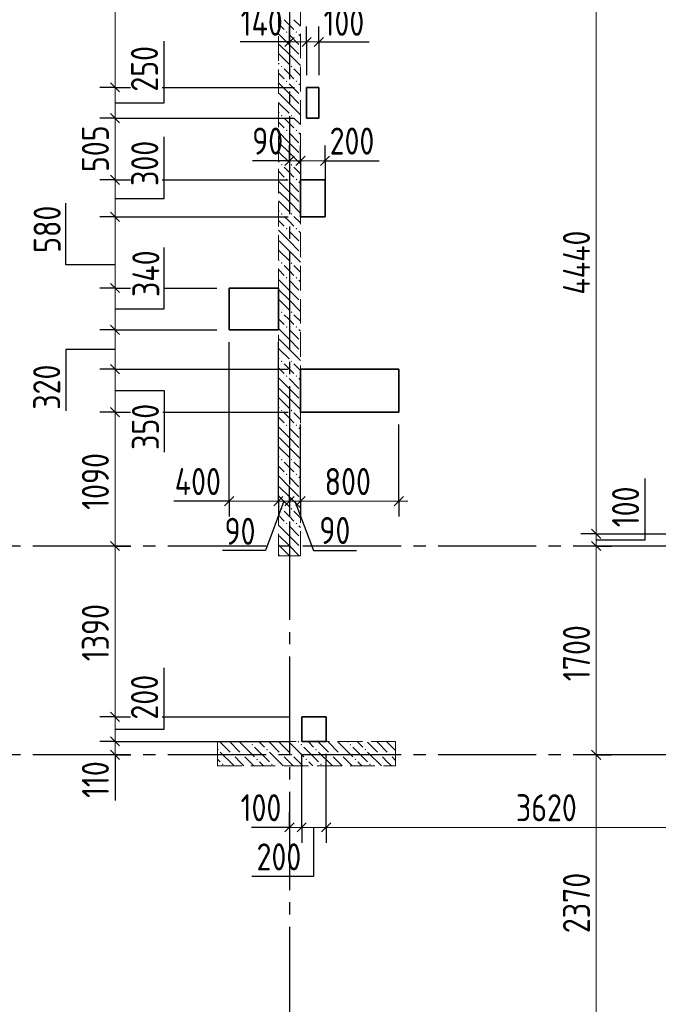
# Model space of a CAD drawing. Header units: millimetres. Extents: x 0 to 61017, y 0 to 42000.
# Tile 7 of 28: x 11604 to 16804, y 25070 to 33084. Entities that reach past the tile are written whole.
import ezdxf

# ---------------------------------------------------------------- set-up
doc = ezdxf.new("R2010")
doc.units = ezdxf.units.MM
doc.linetypes.add('______2', pattern=[270, 200, -70])
doc.linetypes.add('______5', pattern=[1100, 800, -100, 100, -100])
for name, color, linetype, lineweight in [('Standard', 7, 'Continuous', 25), ('ЖБ Пилон', 180, 'Continuous', 25), ('Оси', 40, '______5', 18), ('Размерная выноска', 7, 'Continuous', 13)]:
    doc.layers.add(name, color=color, linetype=linetype, lineweight=lineweight)
doc.layers.add('ЖБ Перекрытие верхний уровень', color=7, linetype='Continuous', lineweight=25, true_color=0xe0e0ff)
doc.layers.add('ЖБ Стена верхний уровень', color=7, linetype='Continuous', lineweight=25, true_color=0x006e00)
doc.styles.add('GOST 2.304-81', font='txt')

msp = doc.modelspace()

# ---------------------------------------------------------------- hatches: boundary and pattern name
at = {"layer": 'ЖБ Пилон', "linetype": 'Continuous', "lineweight": 18, "transparency": 33554687}
for points in [[(13490.5, 27183.1), (13497, 27189.6), (13503.4, 27183.1), (13497, 27176.6)], [(13890.5, 27183.1), (13897, 27189.6), (13903.4, 27183.1), (13897, 27176.6)], [(14290.5, 27183.1), (14297, 27189.6), (14303.4, 27183.1), (14297, 27176.6)], [(13215, 27147.7), (13216.9, 27149.6), (13223.4, 27143.1), (13216.9, 27136.6), (13215, 27138.6)], [(13330.5, 27103.1), (13337, 27109.6), (13343.5, 27103.1), (13337, 27096.6)], [(13410.5, 27103.1), (13416.9, 27109.6), (13423.4, 27103.1), (13416.9, 27096.6)], [(13610.5, 27143.1), (13616.9, 27149.6), (13623.4, 27143.1), (13616.9, 27136.6)], [(13730.5, 27103.1), (13737, 27109.6), (13743.5, 27103.1), (13737, 27096.6)], [(13810.5, 27103.1), (13816.9, 27109.6), (13823.4, 27103.1), (13816.9, 27096.6)], [(14010.5, 27143.1), (14016.9, 27149.6), (14023.4, 27143.1), (14016.9, 27136.6)], [(14130.5, 27103.1), (14137, 27109.6), (14143.5, 27103.1), (14137, 27096.6)], [(14210.5, 27103.1), (14216.9, 27109.6), (14223.4, 27103.1), (14216.9, 27096.6)], [(14410.5, 27143.1), (14416.9, 27149.6), (14423.4, 27143.1), (14416.9, 27136.6)], [(14530.5, 27103.1), (14537, 27109.6), (14543.5, 27103.1), (14537, 27096.6)], [(14610.5, 27103.1), (14616.9, 27109.6), (14623.4, 27103.1), (14616.9, 27096.6)], [(13250.5, 27023.1), (13257, 27029.6), (13263.5, 27023.1), (13257, 27016.6)], [(13530.5, 27063.1), (13537, 27069.6), (13543.5, 27063.1), (13537, 27056.6)], [(13650.5, 27023.1), (13657, 27029.6), (13663.5, 27023.1), (13657, 27016.6)], [(13930.5, 27063.1), (13937, 27069.6), (13943.5, 27063.1), (13937, 27056.6)], [(14050.5, 27023.1), (14057, 27029.6), (14063.5, 27023.1), (14057, 27016.6)], [(14330.5, 27063.1), (14337, 27069.6), (14343.5, 27063.1), (14337, 27056.6)], [(14450.5, 27023.1), (14457, 27029.6), (14463.5, 27023.1), (14457, 27016.6)]]:
    msp.add_hatch(color=7, dxfattribs=at).paths.add_polyline_path(points, flags=16)
at = {"layer": 'ЖБ Стена верхний уровень', "linetype": 'Continuous', "lineweight": 18, "transparency": 33554687}
for points in [[(13770.5, 32983.1), (13777, 32989.6), (13783.5, 32983.1), (13777, 32976.6)], [(13850.5, 32983.1), (13857, 32989.6), (13863.5, 32983.1), (13857, 32976.6)], [(13730.5, 32703.1), (13737, 32709.6), (13743.5, 32703.1), (13737, 32696.6)], [(13810.5, 32703.1), (13816.9, 32709.6), (13823.4, 32703.1), (13816.9, 32696.6)], [(13770.5, 32583.1), (13777, 32589.6), (13783.5, 32583.1), (13777, 32576.6)], [(13850.5, 32583.1), (13857, 32589.6), (13863.5, 32583.1), (13857, 32576.6)], [(13730.5, 32303.1), (13737, 32309.6), (13743.5, 32303.1), (13737, 32296.6)], [(13810.5, 32303.1), (13816.9, 32309.6), (13823.4, 32303.1), (13816.9, 32296.6)], [(13770.5, 32183.1), (13777, 32189.6), (13783.5, 32183.1), (13777, 32176.6)], [(13850.5, 32183.1), (13857, 32189.6), (13863.5, 32183.1), (13857, 32176.6)], [(13730.5, 31903.1), (13737, 31909.6), (13743.5, 31903.1), (13737, 31896.6)], [(13810.5, 31903.1), (13816.9, 31909.6), (13823.4, 31903.1), (13816.9, 31896.6)], [(13770.5, 31783.1), (13777, 31789.6), (13783.5, 31783.1), (13777, 31776.6)], [(13850.5, 31783.1), (13857, 31789.6), (13863.5, 31783.1), (13857, 31776.6)], [(13730.5, 31503.1), (13737, 31509.6), (13743.5, 31503.1), (13737, 31496.6)], [(13810.5, 31503.1), (13816.9, 31509.6), (13823.4, 31503.1), (13816.9, 31496.6)], [(13770.5, 31383.1), (13777, 31389.6), (13783.5, 31383.1), (13777, 31376.6)], [(13850.5, 31383.1), (13857, 31389.6), (13863.5, 31383.1), (13857, 31376.6)], [(13730.5, 31103.1), (13737, 31109.6), (13743.5, 31103.1), (13737, 31096.6)], [(13810.5, 31103.1), (13816.9, 31109.6), (13823.4, 31103.1), (13816.9, 31096.6)], [(13770.5, 30983.1), (13777, 30989.6), (13783.5, 30983.1), (13777, 30976.6)], [(13850.5, 30983.1), (13857, 30989.6), (13863.5, 30983.1), (13857, 30976.6)], [(13730.5, 30703.1), (13737, 30709.6), (13743.5, 30703.1), (13737, 30696.6)], [(13810.5, 30703.1), (13816.9, 30709.6), (13823.4, 30703.1), (13816.9, 30696.6)], [(13770.5, 30583.1), (13777, 30589.6), (13783.5, 30583.1), (13777, 30576.6)], [(13850.5, 30583.1), (13857, 30589.6), (13863.5, 30583.1), (13857, 30576.6)], [(13730.5, 30303.1), (13737, 30309.6), (13743.5, 30303.1), (13737, 30296.6)], [(13810.5, 30303.1), (13816.9, 30309.6), (13823.4, 30303.1), (13816.9, 30296.6)], [(13770.5, 30183.1), (13777, 30189.6), (13783.5, 30183.1), (13777, 30176.6)], [(13850.5, 30183.1), (13857, 30189.6), (13863.5, 30183.1), (13857, 30176.6)], [(13730.5, 29903.1), (13737, 29909.6), (13743.5, 29903.1), (13737, 29896.6)], [(13810.5, 29903.1), (13816.9, 29909.6), (13823.4, 29903.1), (13816.9, 29896.6)], [(13770.5, 29783.1), (13777, 29789.6), (13783.5, 29783.1), (13777, 29776.6)], [(13850.5, 29783.1), (13857, 29789.6), (13863.5, 29783.1), (13857, 29776.6)], [(13730.5, 29503.1), (13737, 29509.6), (13743.5, 29503.1), (13737, 29496.6)], [(13810.5, 29503.1), (13816.9, 29509.6), (13823.4, 29503.1), (13816.9, 29496.6)], [(13770.5, 29383.1), (13777, 29389.6), (13783.5, 29383.1), (13777, 29376.6)], [(13850.5, 29383.1), (13857, 29389.6), (13863.5, 29383.1), (13857, 29376.6)], [(13730.5, 29103.1), (13737, 29109.6), (13743.5, 29103.1), (13737, 29096.6)], [(13810.5, 29103.1), (13816.9, 29109.6), (13823.4, 29103.1), (13816.9, 29096.6)], [(13770.5, 28983.1), (13777, 28989.6), (13783.5, 28983.1), (13777, 28976.6)], [(13850.5, 28983.1), (13857, 28989.6), (13863.5, 28983.1), (13857, 28976.6)]]:
    msp.add_hatch(color=7, dxfattribs=at).paths.add_polyline_path(points, flags=16)

# ---------------------------------------------------------------- linework, layer by layer
at = {"layer": 'Standard', "color": 7, "linetype": 'Continuous', "lineweight": 13, "transparency": 33554687}
for p, q in [((12380, 34300), (12380, 32533.2)), ((16297.2, 33340), (16297.2, 28900)), ((13800, 32902.9), (13725, 32902.9)), ((13800, 32902.9), (13940, 32902.9)), ((13940, 32902.9), (14040, 32902.9)), ((14040, 32902.9), (14115, 32902.9)), ((12380, 32533.2), (12380, 32283.2)), ((12380, 32283.2), (12380, 31780)), ((13800, 31936), (13725, 31936)), ((13800, 31936), (13890, 31936)), ((13890, 31936), (14090, 31936)), ((14090, 31936), (14165, 31936)), ((12380, 31780), (12380, 31480)), ((12380, 31480), (12380, 30900)), ((12380, 30900), (12380, 30560)), ((12380, 30560), (12380, 30240)), ((12380, 30240), (12380, 29890)), ((12380, 29890), (12380, 28800)), ((13310, 29165), (13235, 29165)), ((13310, 29165), (13710, 29165)), ((13710, 29165), (13800, 29165)), ((13800, 29165), (13890, 29165)), ((13890, 29165), (14690, 29165)), ((14690, 29165), (14765, 29165)), ((16297.2, 28900), (16297.2, 28800)), ((12380, 28800), (12380, 27410)), ((16297.2, 28800), (16297.2, 27100)), ((12380, 27410), (12380, 27210)), ((12380, 27210), (12380, 27100)), ((12380, 27100), (12380, 27025)), ((16297.2, 27100), (16297.2, 24730)), ((13800, 26510), (13725, 26510)), ((14100, 26510), (17720, 26510))]:
    msp.add_line(p, q, dxfattribs=at)
at = {"layer": 'Standard', "color": 251, "linetype": 'Continuous', "lineweight": -3, "true_color": 0x656565, "transparency": 33554687}
for p, q in [((13800, 32902.9), (13800, 33027.9)), ((13940, 32902.9), (13940, 33027.9)), ((14040, 32902.9), (14040, 33027.9)), ((13800, 32902.9), (13800, 32777.9)), ((13800, 32902.9), (13800, 32902.9)), ((13940, 32902.9), (13940, 32777.9)), ((13940, 32902.9), (13940, 32633.2)), ((14040, 32902.9), (14040, 32777.9)), ((14040, 32902.9), (14040, 32633.2)), ((12380, 32533.2), (12255, 32533.2)), ((12380, 32533.2), (12505, 32533.2)), ((12380, 32533.2), (12478.1, 32533.2)), ((12763, 32533.2), (13840, 32533.2)), ((12380, 32283.2), (12255, 32283.2)), ((12380, 32283.2), (12505, 32283.2)), ((13800, 31936), (13800, 32061)), ((13890, 31936), (13890, 32061)), ((14090, 31936), (14090, 32061)), ((13800, 31936), (13800, 31811)), ((13800, 31936), (13800, 31936)), ((13890, 31936), (13890, 31811)), ((13890, 31936), (13890, 31730)), ((14090, 31936), (14090, 31811)), ((14090, 31936), (14090, 31730)), ((12380, 31780), (12255, 31780)), ((12380, 31780), (12505, 31780)), ((12380, 31780), (12480.2, 31780)), ((12765.1, 31780), (13790, 31780)), ((12380, 31480), (12255, 31480)), ((12380, 31480), (12505, 31480)), ((12380, 30900), (12255, 30900)), ((12380, 30900), (12505, 30900)), ((12380, 30900), (12489.3, 30900)), ((12774.3, 30900), (13210, 30900)), ((12380, 30560), (12255, 30560)), ((12380, 30560), (12505, 30560)), ((12380, 30240), (12255, 30240)), ((12380, 30240), (12505, 30240)), ((12380, 29890), (12255, 29890)), ((12380, 29890), (12505, 29890)), ((12380, 29890), (12485.6, 29890)), ((12770.4, 29890), (13790, 29890)), ((13310, 29165), (13310, 29290)), ((13710, 29165), (13710, 29290)), ((13800, 29165), (13800, 29290)), ((13890, 29165), (13890, 29290)), ((14690, 29165), (14690, 29290)), ((13310, 29165), (13310, 29040)), ((13710, 29165), (13710, 29040)), ((13800, 29165), (13800, 29040)), ((13800, 29165), (13800, 29165)), ((13890, 29165), (13890, 29040)), ((14690, 29165), (14690, 29040)), ((16297.2, 28900), (16172.2, 28900)), ((16297.2, 28900), (16422.2, 28900)), ((12380, 28800), (12255, 28800)), ((12380, 28800), (12505, 28800)), ((12380, 28800), (12380, 28800)), ((16297.2, 28800), (16172.2, 28800)), ((16297.2, 28800), (16422.2, 28800)), ((16297.2, 28800), (16297.2, 28800)), ((12380, 27410), (12255, 27410)), ((12380, 27410), (12505, 27410)), ((12380, 27410), (12478.1, 27410)), ((12763, 27410), (13795, 27410)), ((12380, 27210), (12255, 27210)), ((12380, 27210), (12505, 27210)), ((12380, 27210), (13795, 27210)), ((12380, 27100), (12255, 27100)), ((12380, 27100), (12505, 27100)), ((12380, 27100), (12380, 27100)), ((16297.2, 27100), (16172.2, 27100)), ((16297.2, 27100), (16422.2, 27100)), ((16297.2, 27100), (16297.2, 27100)), ((13800, 26510), (13800, 26635)), ((13900, 26510), (13900, 26635)), ((14100, 26510), (14100, 26635)), ((13800, 26510), (13800, 26385)), ((13800, 26510), (13800, 26510)), ((13900, 26510), (13900, 26385)), ((14100, 26510), (14100, 26385))]:
    msp.add_line(p, q, dxfattribs=at)
at = {"layer": 'Standard', "color": 7, "linetype": 'Continuous', "lineweight": 25, "transparency": 33554687}
for p, q in [((13762.5, 32865.4), (13837.5, 32940.4)), ((13902.5, 32865.4), (13977.5, 32940.4)), ((14002.5, 32865.4), (14077.5, 32940.4)), ((12342.5, 32570.7), (12417.5, 32495.7)), ((12342.5, 32320.7), (12417.5, 32245.7)), ((13762.5, 31898.5), (13837.5, 31973.5)), ((13852.5, 31898.5), (13927.5, 31973.5)), ((14052.5, 31898.5), (14127.5, 31973.5)), ((12342.5, 31817.5), (12417.5, 31742.5)), ((12342.5, 31517.5), (12417.5, 31442.5)), ((12342.5, 30937.5), (12417.5, 30862.5)), ((12342.5, 30597.5), (12417.5, 30522.5)), ((12342.5, 30277.5), (12417.5, 30202.5)), ((12342.5, 29927.5), (12417.5, 29852.5)), ((13272.5, 29127.5), (13347.5, 29202.5)), ((13672.5, 29127.5), (13747.5, 29202.5)), ((13762.5, 29127.5), (13837.5, 29202.5)), ((13852.5, 29127.5), (13927.5, 29202.5)), ((14652.5, 29127.5), (14727.5, 29202.5)), ((16259.7, 28937.5), (16334.7, 28862.5)), ((12342.5, 28837.5), (12417.5, 28762.5)), ((16259.7, 28837.5), (16334.7, 28762.5)), ((12342.5, 27447.5), (12417.5, 27372.5)), ((12342.5, 27247.5), (12417.5, 27172.5)), ((12342.5, 27137.5), (12417.5, 27062.5)), ((16259.7, 27137.5), (16334.7, 27062.5)), ((13762.5, 26472.5), (13837.5, 26547.5)), ((13862.5, 26472.5), (13937.5, 26547.5)), ((14062.5, 26472.5), (14137.5, 26547.5))]:
    msp.add_line(p, q, dxfattribs=at)
at = {"layer": 'Standard', "color": 251, "linetype": 'Continuous', "lineweight": -3, "true_color": 0x656565, "transparency": 33554687}
for points in [[(12380, 32283.2), (12592.3, 32283.2), (12592.3, 32283.2), (12651.4, 32283.2), (12651.4, 32283.2), (12698.8, 32283.2), (12698.8, 32283.2), (12732.4, 32283.2), (12732.4, 32283.2), (13840, 32283.2)], [(12380, 31480), (12620.1, 31480), (12620.1, 31480), (12686.4, 31480), (12686.4, 31480), (12739.5, 31480), (12739.5, 31480), (13790, 31480)], [(12380, 30560), (12652, 30560), (12652, 30560), (12726.4, 30560), (12726.4, 30560), (13210, 30560)], [(13310, 29165), (13310, 29182), (13310, 29182), (13310, 29313.3), (13310, 29313.3), (13310, 30460)], [(13710, 29165), (13710, 29182), (13710, 29182), (13710, 29423.4), (13710, 29423.4), (13710, 30460)], [(12380, 30240), (12663.1, 30240), (12663.1, 30240), (12740.4, 30240), (12740.4, 30240), (13790, 30240)], [(13890, 29165), (13890, 29182), (13890, 29182), (13890, 29473), (13890, 29473), (13890, 29790)], [(14690, 29165), (14690, 29693.2), (14690, 29693.2), (14690, 29790)], [(16297.2, 28900), (16545.5, 28900), (16545.5, 28900), (17040, 28900)], [(13900, 26510), (13900, 26527), (13900, 26527), (13900, 26527), (13900, 26527), (13900, 26527), (13900, 26527), (13900, 26527), (13900, 26527), (13900, 26705.2), (13900, 26705.2), (13900, 27110)], [(14100, 26510), (14100, 26527), (14100, 26527), (14100, 26527), (14100, 26527), (14100, 26527), (14100, 26527), (14100, 26527), (14100, 26527), (14100, 26772.5), (14100, 26772.5), (14100, 27110)]]:
    msp.add_lwpolyline(points, dxfattribs=at)
at = {"layer": 'Standard', "color": 7, "linetype": 'Continuous', "lineweight": 13, "transparency": 33554687}
for points in [[(13800, 26510), (13839.6, 26510), (13839.6, 26510), (13900, 26510)], [(13900, 26510), (14082.4, 26510), (14082.4, 26510), (14100, 26510)]]:
    msp.add_lwpolyline(points, dxfattribs=at)
at = {"layer": 'ЖБ Перекрытие верхний уровень', "color": 7, "linetype": 'Continuous', "lineweight": 35, "transparency": 33554687}
for p, q in [((14040, 32533.2), (13940, 32533.2)), ((13940, 32533.2), (13940, 32283.2)), ((14040, 32283.2), (14040, 32533.2)), ((13940, 32283.2), (14040, 32283.2)), ((14090, 31780), (13890, 31780)), ((13890, 31780), (13890, 31480)), ((14090, 31480), (14090, 31780)), ((13890, 31480), (14090, 31480)), ((13710, 30900), (13310, 30900)), ((13310, 30900), (13310, 30560)), ((13710, 30560), (13710, 30900)), ((13310, 30560), (13710, 30560)), ((14690, 30240), (13890, 30240)), ((13890, 30240), (13890, 29890)), ((14690, 29890), (14690, 30240)), ((13890, 29890), (14690, 29890)), ((14100, 27410), (13900, 27410)), ((13900, 27410), (13900, 27210)), ((14100, 27210), (14100, 27410)), ((13900, 27210), (14100, 27210))]:
    msp.add_line(p, q, dxfattribs=at)
at = {"layer": 'ЖБ Пилон', "color": 253, "linetype": '______2', "lineweight": 13, "true_color": 0xa0a0a0, "transparency": 33554687}
for p, q in [((14665, 27210), (13215, 27210)), ((13215, 27210), (13215, 27010)), ((14665, 27010), (14665, 27210)), ((13215, 27010), (14665, 27010))]:
    msp.add_line(p, q, dxfattribs=at)
at = {"layer": 'ЖБ Пилон', "color": 9, "linetype": 'Continuous', "lineweight": 18, "true_color": 0xc7c7c7, "transparency": 33554687}
for p, q in [((13237, 27203.1), (13316.9, 27123.1)), ((13316.9, 27203.1), (13310.1, 27210)), ((13316.9, 27203.1), (13397, 27123.1)), ((13390.1, 27210), (13397, 27203.1)), ((13397, 27203.1), (13516.9, 27083.1)), ((13470.1, 27210), (13477, 27203.1)), ((13557, 27203.1), (13550.1, 27210)), ((13597, 27163.1), (13557, 27203.1)), ((13637, 27203.1), (13716.9, 27123.1)), ((13716.9, 27203.1), (13710.1, 27210)), ((13716.9, 27203.1), (13797, 27123.1)), ((13790.1, 27210), (13797, 27203.1)), ((13797, 27203.1), (13916.9, 27083.1)), ((13870.1, 27210), (13877, 27203.1)), ((13957, 27203.1), (13950.1, 27210)), ((13997, 27163.1), (13957, 27203.1)), ((14037, 27203.1), (14116.9, 27123.1)), ((14116.9, 27203.1), (14110.1, 27210)), ((14116.9, 27203.1), (14197, 27123.1)), ((14190.1, 27210), (14197, 27203.1)), ((14197, 27203.1), (14316.9, 27083.1)), ((14270.1, 27210), (14277, 27203.1)), ((14357, 27203.1), (14350.1, 27210)), ((14397, 27163.1), (14357, 27203.1)), ((14437, 27203.1), (14516.9, 27123.1)), ((14516.9, 27203.1), (14510.1, 27210)), ((14516.9, 27203.1), (14597, 27123.1)), ((14590.1, 27210), (14597, 27203.1)), ((14597, 27203.1), (14665, 27135.1)), ((13237, 27123.1), (13350.1, 27010)), ((13516.9, 27163.1), (13637, 27043.1)), ((13637, 27123.1), (13750.1, 27010)), ((13916.9, 27163.1), (14037, 27043.1)), ((14037, 27123.1), (14150.1, 27010)), ((14316.9, 27163.1), (14437, 27043.1)), ((14437, 27123.1), (14550.1, 27010)), ((13215, 27065.1), (13237, 27043.1)), ((13397, 27043.1), (13357, 27083.1)), ((13430.1, 27010), (13397, 27043.1)), ((13437, 27083.1), (13510.1, 27010)), ((13557, 27043.1), (13590.1, 27010)), ((13797, 27043.1), (13757, 27083.1)), ((13830.1, 27010), (13797, 27043.1)), ((13837, 27083.1), (13910.1, 27010)), ((13957, 27043.1), (13990.1, 27010)), ((14197, 27043.1), (14157, 27083.1)), ((14230.1, 27010), (14197, 27043.1)), ((14237, 27083.1), (14310.1, 27010)), ((14357, 27043.1), (14390.1, 27010)), ((14597, 27043.1), (14557, 27083.1)), ((14630.1, 27010), (14597, 27043.1)), ((14637, 27083.1), (14665, 27055.1))]:
    msp.add_line(p, q, dxfattribs=at)
at = {"layer": 'ЖБ Стена верхний уровень', "color": 251, "linetype": '______2', "lineweight": 13, "true_color": 0x656565, "transparency": 33554687}
for p, q in [((13710, 34300), (13710, 28720)), ((13890, 28720), (13890, 34300)), ((13710, 28720), (13890, 28720))]:
    msp.add_line(p, q, dxfattribs=at)
at = {"layer": 'ЖБ Стена верхний уровень', "color": 9, "linetype": 'Continuous', "lineweight": 18, "true_color": 0xc7c7c7, "transparency": 33554687}
for p, q in [((13710, 33050.1), (13757, 33003.1)), ((13797, 33043.1), (13757, 33083.1)), ((13837, 33003.1), (13797, 33043.1)), ((13837, 33083.1), (13890, 33030.1)), ((13797, 32883.1), (13710, 32970.1)), ((13797, 32963.1), (13877, 32883.1)), ((13877, 32963.1), (13890, 32950.1)), ((13716.9, 32883.1), (13797, 32803.1)), ((13797, 32883.1), (13877, 32803.1)), ((13716.9, 32803.1), (13710, 32810.1)), ((13716.9, 32803.1), (13797, 32723.1)), ((13797, 32803.1), (13890, 32710.1)), ((13710, 32730.1), (13716.9, 32723.1)), ((13710, 32650.1), (13757, 32603.1)), ((13797, 32643.1), (13757, 32683.1)), ((13837, 32603.1), (13797, 32643.1)), ((13837, 32683.1), (13890, 32630.1)), ((13797, 32483.1), (13710, 32570.1)), ((13797, 32563.1), (13877, 32483.1)), ((13877, 32563.1), (13890, 32550.1)), ((13716.9, 32483.1), (13797, 32403.1)), ((13797, 32483.1), (13877, 32403.1)), ((13716.9, 32403.1), (13710, 32410.1)), ((13716.9, 32403.1), (13797, 32323.1)), ((13797, 32403.1), (13890, 32310.1)), ((13710, 32330.1), (13716.9, 32323.1)), ((13710, 32250.1), (13757, 32203.1)), ((13797, 32243.1), (13757, 32283.1)), ((13837, 32203.1), (13797, 32243.1)), ((13837, 32283.1), (13890, 32230.1)), ((13797, 32083.1), (13710, 32170.1)), ((13797, 32163.1), (13877, 32083.1)), ((13877, 32163.1), (13890, 32150.1)), ((13716.9, 32083.1), (13797, 32003.1)), ((13797, 32083.1), (13877, 32003.1)), ((13716.9, 32003.1), (13710, 32010.1)), ((13716.9, 32003.1), (13797, 31923.1)), ((13797, 32003.1), (13890, 31910.1)), ((13710, 31930.1), (13716.9, 31923.1)), ((13710, 31850.1), (13757, 31803.1)), ((13797, 31843.1), (13757, 31883.1)), ((13837, 31803.1), (13797, 31843.1)), ((13837, 31883.1), (13890, 31830.1)), ((13797, 31683.1), (13710, 31770.1)), ((13797, 31763.1), (13877, 31683.1)), ((13877, 31763.1), (13890, 31750.1)), ((13716.9, 31683.1), (13797, 31603.1)), ((13797, 31683.1), (13877, 31603.1)), ((13716.9, 31603.1), (13710, 31610.1)), ((13716.9, 31603.1), (13797, 31523.1)), ((13797, 31603.1), (13890, 31510.1)), ((13710, 31530.1), (13716.9, 31523.1)), ((13710, 31450.1), (13757, 31403.1)), ((13797, 31443.1), (13757, 31483.1)), ((13837, 31403.1), (13797, 31443.1)), ((13837, 31483.1), (13890, 31430.1)), ((13797, 31283.1), (13710, 31370.1)), ((13797, 31363.1), (13877, 31283.1)), ((13877, 31363.1), (13890, 31350.1)), ((13716.9, 31283.1), (13797, 31203.1)), ((13797, 31283.1), (13877, 31203.1)), ((13716.9, 31203.1), (13710, 31210.1)), ((13716.9, 31203.1), (13797, 31123.1)), ((13797, 31203.1), (13890, 31110.1)), ((13710, 31130.1), (13716.9, 31123.1)), ((13710, 31050.1), (13757, 31003.1)), ((13797, 31043.1), (13757, 31083.1)), ((13837, 31003.1), (13797, 31043.1)), ((13837, 31083.1), (13890, 31030.1)), ((13797, 30883.1), (13710, 30970.1)), ((13797, 30963.1), (13877, 30883.1)), ((13877, 30963.1), (13890, 30950.1)), ((13716.9, 30883.1), (13797, 30803.1)), ((13797, 30883.1), (13877, 30803.1)), ((13716.9, 30803.1), (13710, 30810.1)), ((13716.9, 30803.1), (13797, 30723.1)), ((13797, 30803.1), (13890, 30710.1)), ((13710, 30730.1), (13716.9, 30723.1)), ((13710, 30650.1), (13757, 30603.1)), ((13797, 30643.1), (13757, 30683.1)), ((13837, 30603.1), (13797, 30643.1)), ((13837, 30683.1), (13890, 30630.1)), ((13797, 30483.1), (13710, 30570.1)), ((13797, 30563.1), (13877, 30483.1)), ((13877, 30563.1), (13890, 30550.1)), ((13716.9, 30483.1), (13797, 30403.1)), ((13797, 30483.1), (13877, 30403.1)), ((13716.9, 30403.1), (13710, 30410.1)), ((13716.9, 30403.1), (13797, 30323.1)), ((13797, 30403.1), (13890, 30310.1)), ((13710, 30330.1), (13716.9, 30323.1)), ((13710, 30250.1), (13757, 30203.1)), ((13797, 30243.1), (13757, 30283.1)), ((13837, 30203.1), (13797, 30243.1)), ((13837, 30283.1), (13890, 30230.1)), ((13797, 30083.1), (13710, 30170.1)), ((13797, 30163.1), (13877, 30083.1)), ((13877, 30163.1), (13890, 30150.1)), ((13716.9, 30083.1), (13797, 30003.1)), ((13797, 30083.1), (13877, 30003.1)), ((13716.9, 30003.1), (13710, 30010.1)), ((13716.9, 30003.1), (13797, 29923.1)), ((13797, 30003.1), (13890, 29910.1)), ((13710, 29930.1), (13716.9, 29923.1)), ((13710, 29850.1), (13757, 29803.1)), ((13797, 29843.1), (13757, 29883.1)), ((13837, 29803.1), (13797, 29843.1)), ((13837, 29883.1), (13890, 29830.1)), ((13797, 29683.1), (13710, 29770.1)), ((13797, 29763.1), (13877, 29683.1)), ((13877, 29763.1), (13890, 29750.1)), ((13716.9, 29683.1), (13797, 29603.1)), ((13797, 29683.1), (13877, 29603.1)), ((13716.9, 29603.1), (13710, 29610.1)), ((13716.9, 29603.1), (13797, 29523.1)), ((13797, 29603.1), (13890, 29510.1)), ((13710, 29530.1), (13716.9, 29523.1)), ((13710, 29450.1), (13757, 29403.1)), ((13797, 29443.1), (13757, 29483.1)), ((13837, 29403.1), (13797, 29443.1)), ((13837, 29483.1), (13890, 29430.1)), ((13797, 29283.1), (13710, 29370.1)), ((13797, 29363.1), (13877, 29283.1)), ((13877, 29363.1), (13890, 29350.1)), ((13716.9, 29283.1), (13797, 29203.1)), ((13797, 29283.1), (13877, 29203.1)), ((13716.9, 29203.1), (13710, 29210.1)), ((13716.9, 29203.1), (13797, 29123.1)), ((13797, 29203.1), (13890, 29110.1)), ((13710, 29130.1), (13716.9, 29123.1)), ((13710, 29050.1), (13757, 29003.1)), ((13797, 29043.1), (13757, 29083.1)), ((13837, 29003.1), (13797, 29043.1)), ((13837, 29083.1), (13890, 29030.1)), ((13797, 28883.1), (13710, 28970.1)), ((13797, 28963.1), (13877, 28883.1)), ((13877, 28963.1), (13890, 28950.1)), ((13716.9, 28883.1), (13797, 28803.1)), ((13797, 28883.1), (13877, 28803.1)), ((13716.9, 28803.1), (13710, 28810.1)), ((13716.9, 28803.1), (13797, 28723.1)), ((13797, 28803.1), (13880.1, 28720)), ((13710, 28730.1), (13716.9, 28723.1))]:
    msp.add_line(p, q, dxfattribs=at)
at = {"layer": 'Оси', "color": 8, "linetype": '______5', "lineweight": -3, "transparency": 33554687}
for p, q in [((13800, 38900), (13800, 16970)), ((49910, 28800), (4600, 28800)), ((49910, 27100), (4600, 27100))]:
    msp.add_line(p, q, dxfattribs=at)
at = {"layer": 'Размерная выноска', "color": 7, "linetype": 'Continuous', "lineweight": 25, "transparency": 33554687}
for p, q in [((13800, 32902.9), (13400, 32902.9)), ((14040, 32902.9), (14450, 32902.9)), ((13800, 31936), (13500, 31936)), ((14090, 31936), (14530, 31936)), ((13310, 29165), (12860, 29165)), ((12380, 27100), (12380, 26730)), ((13800, 26510), (13490, 26510))]:
    msp.add_line(p, q, dxfattribs=at)
for points in [[(12380, 32408.2), (12780, 32408.2), (12780, 32908.2)], [(12380, 31630), (12780, 31630), (12780, 32130)], [(12380, 31090), (11980, 31090), (11980, 31590)], [(12380, 30730), (12780, 30730), (12780, 31230)], [(12380, 30400), (11980, 30400), (11980, 29900)], [(12380, 30065), (12780, 30065), (12780, 29565)], [(16297.2, 28850), (16697.2, 28850), (16697.2, 29350)], [(13755, 29165), (13605, 28765), (13255, 28765)], [(13845, 29165), (13995, 28765), (14345, 28765)], [(12380, 27310), (12780, 27310), (12780, 27810)], [(13995, 26510), (13995, 26110), (13495, 26110)]]:
    msp.add_lwpolyline(points, dxfattribs=at)

# ---------------------------------------------------------------- texts
at = {"layer": 'Standard', "color": 7, "linetype": 'Continuous', "lineweight": 25, "transparency": 33554687, "char_height": 220, "attachment_point": 7, "style": 'GOST 2.304-81'}
for s, insert, width in [('140', (13402.8, 32952.9), 485.085), ('100', (14077.5, 32952.9), 485.079), ('90', (13496.6, 31986), 391.317), ('200', (14127.5, 31986), 531.967), ('400', (12865.9, 29215), 531.967), ('800', (14086.7, 29215), 531.967), ('90', (13271.7, 28809.9), 391.317), ('90', (14043.9, 28816.4), 391.311), ('100', (13402.8, 26560), 485.085), ('3620', (15644.2, 26560), 657.046), ('200', (13532.5, 26160), 531.96)]:
    msp.add_mtext(s, dxfattribs=dict(at, insert=insert, width=width))
at = {"layer": 'Standard', "color": 7, "linetype": 'Continuous', "lineweight": 25, "transparency": 33554687, "char_height": 220, "attachment_point": 7, "rotation": 90, "style": 'GOST 2.304-81'}
for s, insert, width in [('250', (12730, 32498.3), 516.396), ('505', (12330, 31844), 500.814), ('300', (12732.1, 31730.7), 516.39), ('580', (11937.5, 31186.1), 516.396), ('4440', (16247.2, 30846.3), 672.628), ('340', (12741.2, 30826.8), 516.396), ('320', (11933.5, 29909.6), 516.396), ('350', (12737.4, 29582.3), 500.826), ('1090', (12330, 29094.8), 625.741), ('100', (16647.2, 28952.8), 485.079), ('1390', (12330, 27862.6), 610.165), ('1700', (16247.2, 27699.8), 625.741), ('200', (12730, 27387.3), 531.96), ('110', (12330, 26749.7), 438.192), ('2370', (16247.2, 25649.2), 657.052), ('340', (16647.2, 24631.5), 516.396)]:
    msp.add_mtext(s, dxfattribs=dict(at, insert=insert, width=width))

doc.saveas('drawing.dxf')
